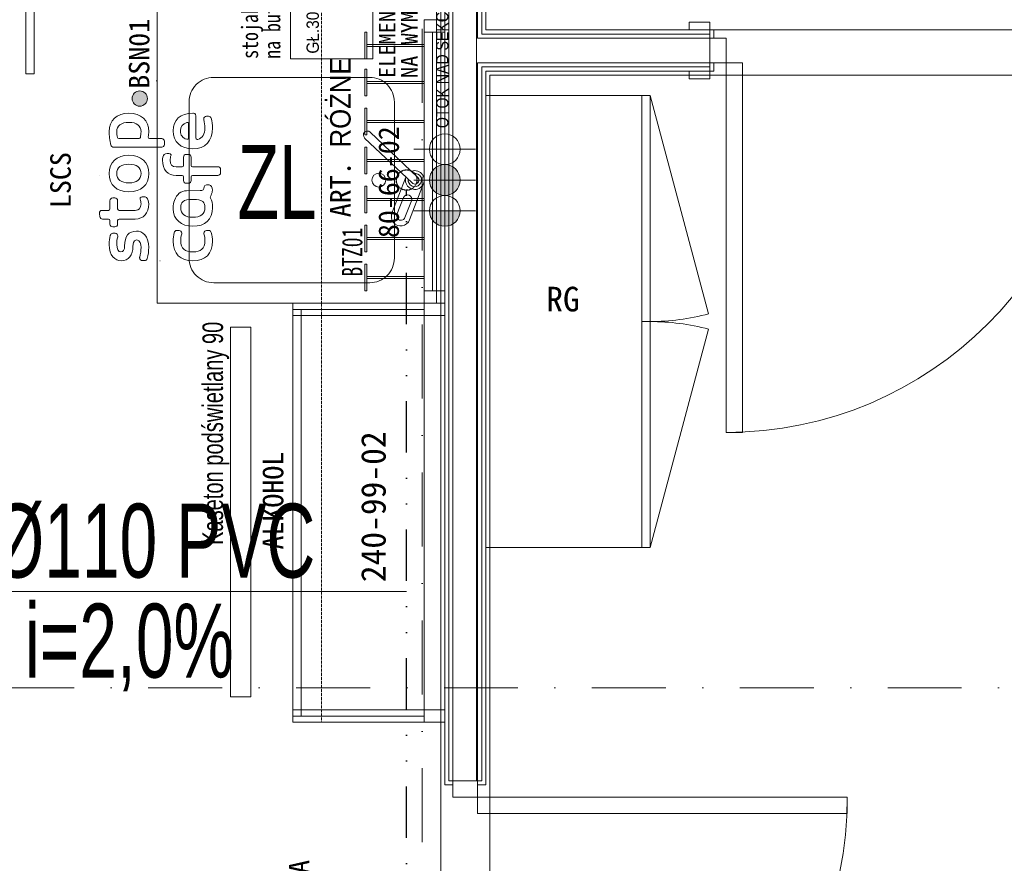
# Model space of a CAD drawing. Header units: centimetres. Extents: x -9388 to 91680, y -1419244 to 50347.
# Tile 24 of 183: x 10994 to 13391, y -706533 to -704479. Entities that reach past the tile are written whole.
import ezdxf
from ezdxf.enums import TextEntityAlignment as Align

# ---------------------------------------------------------------- set-up
doc = ezdxf.new("R2010")
doc.units = ezdxf.units.CM
for name, pattern in [('DASHED', [0.75, 0.5, -0.25]), ('DIVIDE2', [0.625, 0.25, -0.125, 0, -0.125, 0, -0.125]), ('Kropki i Kreski', [360, 180, -90, 0, -90])]:
    doc.linetypes.add(name, pattern=pattern)
for name, color, linetype in [('! Strefy Powierzchnie', 7, 'Continuous'), ('Drzwi ArchiCAD', 7, 'Continuous'), ('Osie', 7, 'Continuous'), ('Wnętrze - umeblowanie', 7, 'Continuous')]:
    doc.layers.add(name, color=color, linetype=linetype)
for name, color, linetype, lineweight in [('Drzwi ArchiCAD_Nr_pióra__1', 7, 'Continuous', 13), ('Drzwi ArchiCAD_Nr_pióra__23', 7, 'Continuous', 15), ('Drzwi ArchiCAD_Nr_pióra__3', 7, 'Continuous', 13), ('Drzwi ArchiCAD_Nr_pióra__41', 7, 'Continuous', 15), ('MEBLE PKN_Nr_pióra__101', 7, 'Continuous', 5), ('Osie_Nr_pióra__1', 7, 'Continuous', 13), ('Osie_Nr_pióra__4', 7, 'Continuous', 13), ('Q_ks_opis', 3, 'Continuous', 13), ('Q_podkład', 8, 'Continuous', 9), ('Q_w_opis_urządzenia', 83, 'Continuous', 13), ('Rynny_Nr_pióra__161', 7, 'Continuous', 5), ('Rzuty - ogródek_Nr_pióra__18', 9, 'Continuous', 13), ('Strefy_Nr_pióra__7', 7, 'Continuous', 13), ('Strefy_Nr_pióra__92', 7, 'Continuous', 13), ('Wnętrze - umeblowanie_Nr_pióra__1', 7, 'Continuous', 13), ('Wnętrze - umeblowanie_Nr_pióra__101', 7, 'Continuous', 5), ('Wnętrze - umeblowanie_Nr_pióra__150', 7, 'Continuous', 25), ('Wnętrze - umeblowanie_Nr_pióra__7', 7, 'Continuous', 13), ('Ściany wewnętrzne_Nr_pióra__1', 7, 'Continuous', 13), ('Ściany wewnętrzne_Nr_pióra__41', 7, 'Continuous', 15)]:
    doc.layers.add(name, color=color, linetype=linetype, lineweight=lineweight)
for name, color, linetype, lineweight, true_color in [('Q_ks', 7, 'DIVIDE2', 30, 0x997301), ('Strefy_Nr_pióra__201', 7, 'Continuous', 5, 0x595959), ('Wnętrze - umeblowanie_Nr_pióra__201', 7, 'Continuous', 5, 0x595959)]:
    doc.layers.add(name, color=color, linetype=linetype, lineweight=lineweight, true_color=true_color)
doc.styles.add('Arial Narrow_____', font='ARIALN.TTF', dxfattribs={"width": 0.8})
doc.styles.add('GENERATED_STYLE_2', font='arial.ttf')
doc.styles.add('GENERATED_STYLE_3', font='calibri.ttf')
doc.styles.add('GENERATED_STYLE_4', font='ARIALN.TTF')
doc.linetypes.add('Zygzak MAŁY', pattern='A,0,[1,PAB.01_RZUT PRZYZIEMIA1.Shx,S=0.873016,R=0,X=0,Y=-0.0275],-110,0', length=110)

# ---------------------------------------------------------------- blocks, each defined once
blk = doc.blocks.new('Standardowy znacznik siatki_3')
at = {"layer": 'Osie_Nr_pióra__4', "linetype": 'Kropki i Kreski'}
blk.add_line((1000, 0), (17990.8, 0), dxfattribs=at)
at = {"layer": 'Osie_Nr_pióra__1', "style": 'GENERATED_STYLE_3'}
for tag, p in [('AC_MarkerText_1_0', (-125, 5.7)), ('AC_MarkerText_1_1', (19115.8, 5.7))]:
    blk.add_attdef(tag, text='', height=100, rotation=360, dxfattribs=at).set_placement(p, align=Align.MIDDLE_CENTER)
blk = doc.blocks.new('Standardowy znacznik siatki_6')
at = {"layer": 'Osie_Nr_pióra__4', "linetype": 'Kropki i Kreski'}
blk.add_line((1000, 0), (12138.2, 0), dxfattribs=at)
at = {"layer": 'Osie_Nr_pióra__1', "style": 'GENERATED_STYLE_3'}
for tag, p in [('AC_MarkerText_1_0', (-125, 4.9)), ('AC_MarkerText_1_1', (13263.2, 4.9))]:
    blk.add_attdef(tag, text='', height=100, rotation=270, dxfattribs=at).set_placement(p, align=Align.MIDDLE_CENTER)
blk = doc.blocks.new('Garderoba 19_5')
at = {"layer": 'Wnętrze - umeblowanie_Nr_pióra__101', "color": 8, "linetype": 'Continuous'}
for p, q in [((1100, 400), (0, 400)), ((0, 400), (0, 0)), ((1100, 0), (1100, 400)), ((0, 20), (1100, 20)), ((0, 0), (0, 20)), ((0, 0), (1100, 0)), ((0, 0), (531.3, -142.4)), ((550, 0), (550, 20)), ((1100, 0), (568.7, -142.4))]:
    blk.add_line(p, q, dxfattribs=at)
for centre, start, end in [((0, 0), 345, 0), ((1100, 0), 180, 195)]:
    blk.add_arc(centre, 550, start, end, dxfattribs=at)
blk = doc.blocks.new('Drzwi 19_6')
at = {"layer": 'Drzwi ArchiCAD_Nr_pióra__23', "color": 8, "linetype": 'Continuous'}
for p, q in [((-450, 0), (-490, 0)), ((-490, 0), (-490, -60)), ((-450, -60), (-450, 0)), ((490, 0), (450, 0)), ((450, 0), (450, -60)), ((490, -60), (490, 0)), ((-490, -60), (-450, -60)), ((450, -60), (490, -60))]:
    blk.add_line(p, q, dxfattribs=at)
at = {"layer": 'Drzwi ArchiCAD_Nr_pióra__3', "color": 8, "linetype": 'Continuous'}
for p, q in [((410, 0), (410, 900)), ((410, 900), (450, 900)), ((450, 900), (450, 0)), ((450, 0), (410, 0))]:
    blk.add_line(p, q, dxfattribs=at)
blk.add_arc((450, 0), 900, 90, 180, dxfattribs=at)
at = {"layer": 'Drzwi ArchiCAD_Nr_pióra__41', "color": 8, "linetype": 'Continuous'}
for p, q in [((-490, -60), (-490, 0)), ((490, -60), (490, 0))]:
    blk.add_line(p, q, dxfattribs=at)
blk = doc.blocks.new('Drzwi 19_8')
at = {"layer": 'Drzwi ArchiCAD_Nr_pióra__1', "color": 8, "linetype": 'Continuous'}
for p, q in [((-490, 20), (-540, 20)), ((-490, 10), (-490, 20)), ((-490, 0), (-490, 10)), ((490, 10), (490, 20)), ((490, 20), (540, 20)), ((490, 0), (490, 10)), ((-490, -70), (-490, -60)), ((-490, -80), (-490, -70)), ((490, -70), (490, -60)), ((490, -80), (490, -70)), ((-490, -80), (-540, -80)), ((490, -80), (540, -80))]:
    blk.add_line(p, q, dxfattribs=at)
at = {"layer": 'Drzwi ArchiCAD_Nr_pióra__23', "color": 8, "linetype": 'Continuous'}
for p, q in [((-450, 0), (-490, 0)), ((-490, 0), (-490, -60)), ((-450, -60), (-450, 0)), ((490, 0), (450, 0)), ((450, 0), (450, -60)), ((490, -60), (490, 0)), ((-490, -60), (-450, -60)), ((450, -60), (490, -60))]:
    blk.add_line(p, q, dxfattribs=at)
at = {"layer": 'Drzwi ArchiCAD_Nr_pióra__3', "color": 8, "linetype": 'Continuous'}
for p, q in [((410, 0), (410, 900)), ((410, 900), (450, 900)), ((450, 900), (450, 0)), ((-490, 39), (-540, 39)), ((-540, 39), (-540, 20)), ((-490, 20), (-490, 39)), ((540, 39), (490, 39)), ((490, 39), (490, 20)), ((540, 20), (540, 39)), ((-540, 20), (-490, 20)), ((-480, 20), (-490, 20)), ((-490, 20), (-490, 0)), ((-490, 0), (-480, 0)), ((-480, 0), (-480, 20)), ((450, 0), (410, 0)), ((490, 20), (480, 20)), ((480, 20), (480, 0)), ((480, 0), (490, 0)), ((490, 0), (490, 20)), ((490, 20), (540, 20)), ((-480, -60), (-490, -60)), ((-490, -60), (-490, -80)), ((-480, -80), (-480, -60)), ((490, -60), (480, -60)), ((480, -60), (480, -80)), ((490, -80), (490, -60)), ((-490, -80), (-540, -80)), ((-540, -80), (-540, -99)), ((-490, -80), (-480, -80)), ((-490, -99), (-490, -80)), ((480, -80), (490, -80)), ((540, -80), (490, -80)), ((490, -80), (490, -99)), ((540, -99), (540, -80)), ((-540, -99), (-490, -99)), ((490, -99), (540, -99))]:
    blk.add_line(p, q, dxfattribs=at)
blk.add_arc((450, 0), 900, 90, 180, dxfattribs=at)
at = {"layer": 'Drzwi ArchiCAD_Nr_pióra__41', "color": 8, "linetype": 'Continuous'}
for p, q in [((-490, -60), (-490, 0)), ((490, -60), (490, 0))]:
    blk.add_line(p, q, dxfattribs=at)
blk = doc.blocks.new('PAB.01_RZUT PRZYZIEMIA')
at = {"layer": 'Rzuty - ogródek_Nr_pióra__18', "linetype": 'Continuous'}
blk.add_hatch(color=8, dxfattribs=at).paths.add_polyline_path([(41305, -704671.3), (41305, -704670.9), (41304.9, -704670.4), (41304.9, -704669.9), (41304.9, -704669.4), (41304.8, -704669), (41304.7, -704668.5), (41304.7, -704668), (41304.6, -704667.6), (41304.5, -704667.1), (41304.4, -704666.7), (41304.2, -704666.2), (41304.1, -704665.8), (41304, -704665.3), (41303.8, -704664.9), (41303.7, -704664.5), (41303.5, -704664), (41303.3, -704663.6), (41303.1, -704663.2), (41302.9, -704662.8), (41302.7, -704662.4), (41302.5, -704662), (41302.2, -704661.6), (41302, -704661.3), (41301.7, -704660.9), (41301.5, -704660.5), (41301.2, -704660.1), (41300.9, -704659.8), (41300.7, -704659.4), (41300.4, -704659.1), (41300.1, -704658.8), (41299.8, -704658.4), (41299.4, -704658.1), (41299.1, -704657.8), (41298.8, -704657.5), (41298.5, -704657.2), (41298.1, -704656.9), (41297.8, -704656.6), (41297.4, -704656.4), (41297, -704656.1), (41296.7, -704655.9), (41296.3, -704655.6), (41295.9, -704655.4), (41295.5, -704655.1), (41295.1, -704654.9), (41294.7, -704654.7), (41294.3, -704654.5), (41293.9, -704654.3), (41293.5, -704654.2), (41293.1, -704654), (41292.7, -704653.8), (41292.2, -704653.7), (41291.8, -704653.5), (41291.4, -704653.4), (41290.9, -704653.3), (41290.5, -704653.2), (41290, -704653.1), (41289.6, -704653), (41289.1, -704652.9), (41288.7, -704652.8), (41288.2, -704652.8), (41287.7, -704652.8), (41287.3, -704652.7), (41286.8, -704652.7), (41286.3, -704652.7), (41285.8, -704652.7), (41285.3, -704652.7), (41284.9, -704652.8), (41284.4, -704652.8), (41283.9, -704652.8), (41283.5, -704652.9), (41283, -704653), (41282.5, -704653.1), (41282.1, -704653.2), (41281.6, -704653.3), (41281.2, -704653.4), (41280.7, -704653.5), (41280.3, -704653.7), (41279.9, -704653.8), (41279.4, -704654), (41279, -704654.2), (41278.6, -704654.3), (41278.2, -704654.5), (41277.8, -704654.7), (41277.4, -704654.9), (41277, -704655.1), (41276.6, -704655.4), (41276.2, -704655.6), (41275.9, -704655.9), (41275.5, -704656.1), (41275.1, -704656.4), (41274.8, -704656.6), (41274.4, -704656.9), (41274.1, -704657.2), (41273.7, -704657.5), (41273.4, -704657.8), (41273.1, -704658.1), (41272.8, -704658.4), (41272.5, -704658.8), (41272.2, -704659.1), (41271.9, -704659.4), (41271.6, -704659.8), (41271.3, -704660.1), (41271.1, -704660.5), (41270.8, -704660.9), (41270.6, -704661.3), (41270.3, -704661.6), (41270.1, -704662), (41269.9, -704662.4), (41269.7, -704662.8), (41269.5, -704663.2), (41269.3, -704663.6), (41269.1, -704664), (41269, -704664.5), (41268.8, -704664.9), (41268.6, -704665.3), (41268.5, -704665.8), (41268.4, -704666.2), (41268.3, -704666.7), (41268.1, -704667.1), (41268, -704667.6), (41268, -704668), (41267.9, -704668.5), (41267.8, -704669), (41267.8, -704669.4), (41267.7, -704669.9), (41267.7, -704670.4), (41267.7, -704670.9), (41267.7, -704671.3), (41267.7, -704671.8), (41267.7, -704672.3), (41267.7, -704672.8), (41267.8, -704673.2), (41267.8, -704673.7), (41267.9, -704674.1), (41268, -704674.6), (41268, -704675.1), (41268.1, -704675.5), (41268.3, -704675.9), (41268.4, -704676.4), (41268.5, -704676.8), (41268.6, -704677.3), (41268.8, -704677.7), (41269, -704678.1), (41269.1, -704678.5), (41269.3, -704678.9), (41269.5, -704679.4), (41269.7, -704679.8), (41269.9, -704680.2), (41270.1, -704680.5), (41270.3, -704680.9), (41270.6, -704681.3), (41270.8, -704681.7), (41271.1, -704682.1), (41271.3, -704682.4), (41271.6, -704682.8), (41271.9, -704683.1), (41272.2, -704683.5), (41272.5, -704683.8), (41272.8, -704684.1), (41273.1, -704684.5), (41273.4, -704684.8), (41273.7, -704685.1), (41274.1, -704685.4), (41274.4, -704685.7), (41274.8, -704686), (41275.1, -704686.2), (41275.5, -704686.5), (41275.9, -704686.8), (41276.2, -704687), (41276.6, -704687.3), (41277, -704687.5), (41277.4, -704687.7), (41277.8, -704687.9), (41278.2, -704688.1), (41278.6, -704688.3), (41279, -704688.5), (41279.4, -704688.7), (41279.9, -704688.8), (41280.3, -704689), (41280.7, -704689.1), (41281.2, -704689.3), (41281.6, -704689.4), (41282.1, -704689.5), (41282.5, -704689.6), (41283, -704689.7), (41283.5, -704689.8), (41283.9, -704689.8), (41284.4, -704689.9), (41284.9, -704689.9), (41285.3, -704690), (41285.8, -704690), (41286.3, -704690), (41286.8, -704690), (41287.3, -704690), (41287.7, -704689.9), (41288.2, -704689.9), (41288.7, -704689.8), (41289.1, -704689.8), (41289.6, -704689.7), (41290, -704689.6), (41290.5, -704689.5), (41290.9, -704689.4), (41291.4, -704689.3), (41291.8, -704689.1), (41292.2, -704689), (41292.7, -704688.8), (41293.1, -704688.7), (41293.5, -704688.5), (41293.9, -704688.3), (41294.3, -704688.1), (41294.7, -704687.9), (41295.1, -704687.7), (41295.5, -704687.5), (41295.9, -704687.3), (41296.3, -704687), (41296.7, -704686.8), (41297, -704686.5), (41297.4, -704686.2), (41297.8, -704686), (41298.1, -704685.7), (41298.5, -704685.4), (41298.8, -704685.1), (41299.1, -704684.8), (41299.4, -704684.5), (41299.8, -704684.1), (41300.1, -704683.8), (41300.4, -704683.5), (41300.7, -704683.1), (41300.9, -704682.8), (41301.2, -704682.4), (41301.5, -704682.1), (41301.7, -704681.7), (41302, -704681.3), (41302.2, -704680.9), (41302.5, -704680.5), (41302.7, -704680.2), (41302.9, -704679.8), (41303.1, -704679.4), (41303.3, -704678.9), (41303.5, -704678.5), (41303.7, -704678.1), (41303.8, -704677.7), (41304, -704677.3), (41304.1, -704676.8), (41304.2, -704676.4), (41304.4, -704675.9), (41304.5, -704675.5), (41304.6, -704675.1), (41304.7, -704674.6), (41304.7, -704674.1), (41304.8, -704673.7), (41304.9, -704673.2), (41304.9, -704672.8), (41304.9, -704672.3), (41305, -704671.8)])
at = {"layer": 'Strefy_Nr_pióra__92', "linetype": 'Continuous'}
for points in [[(42029, -704907.2, 1), (42029, -704832.2, 1)], [(42029, -704982.2, 0.414214), (42066.5, -704944.7), (41991.5, -704944.7, 0.414214)]]:
    blk.add_hatch(color=8, dxfattribs=at).paths.add_polyline_path(points)
at = {"layer": '! Strefy Powierzchnie', "color": 8, "linetype": 'Continuous', "lineweight": 0, "flags": 128}
for points in [[(35639, -701738.6), (35639, -707859.3), (41389, -707859.3), (41389, -708139.3), (42019, -708139.3), (42019, -701822.8), (41149, -701822.8), (41149, -701738.6)], [(42129, -701812.8), (42129, -704504.2), (45584, -704504.2), (45584, -701812.8)], [(42139, -704614.2), (42139, -710390.3), (43599, -710390.3), (43599, -708777.6), (43504, -708777.6), (43504, -708187.3), (43504, -706869.3), (43504, -706759.3), (45374, -706759.3), (45374, -704614.2)]]:
    blk.add_lwpolyline(points, close=True, dxfattribs=at)
at = {"layer": 'MEBLE PKN_Nr_pióra__101', "color": 8, "linetype": 'Continuous'}
for p, q in [((41979, -705154.7), (41979, -704494.7)), ((41979, -705154.7), (41979, -704494.7)), ((41999, -705139.7), (41999, -704509.7)), ((41999, -705139.7), (41999, -704509.7)), ((41326.7, -704627.7), (41326.2, -704627.7)), ((41326.7, -704627.7), (41326.2, -704627.7)), ((41329, -704674.9), (41328.5, -704674.9)), ((41329, -704674.9), (41328.5, -704674.9)), ((41329, -704835.2), (41329, -704699.2)), ((41329, -704835.2), (41329, -704699.2)), ((42029, -704719.7), (42029, -704869.7)), ((42029, -704719.7), (42029, -704869.7)), ((41329, -704767.2), (41328.5, -704767.2)), ((41329, -704767.2), (41328.5, -704767.2)), ((41949.3, -704876.8), (41833.9, -704767.3)), ((41949.3, -704876.8), (41833.9, -704767.3)), ((41962.9, -704862.6), (41847.5, -704753)), ((41962.9, -704862.6), (41847.5, -704753)), ((41954, -704794.7), (42104, -704794.7)), ((42029, -704794.7), (42029, -704869.7)), ((42029, -704794.7), (42029, -704944.7)), ((42029, -704794.7), (42029, -704869.7)), ((42029, -704794.7), (42029, -704944.7)), ((41900.4, -704950.3), (41934.3, -704862.6)), ((41900.4, -704950.3), (41934.3, -704862.6)), ((41943.1, -704966.8), (41977.5, -704878)), ((41943.1, -704966.8), (41977.5, -704878)), ((41954, -704869.7), (42104, -704869.7)), ((42029, -704869.7), (42029, -705019.7)), ((42029, -704869.7), (42029, -705019.7)), ((41912.5, -704953.4), (41928.3, -704912.5)), ((41912.5, -704953.4), (41928.3, -704912.5)), ((41932.1, -704961), (41947.9, -704920.1)), ((41932.1, -704961), (41947.9, -704920.1)), ((41954, -704944.7), (42104, -704944.7)), ((41329, -705169.7), (41328.5, -705169.7)), ((41329, -705169.7), (41328.5, -705169.7)), ((41379, -705169.7), (41530.6, -705169.7)), ((41379, -705169.7), (41530.6, -705169.7)), ((41510.6, -705169.7), (41510.1, -705169.7)), ((41510.6, -705169.7), (41510.1, -705169.7)), ((42009, -705169.7), (42008.5, -705169.7)), ((42009, -705169.7), (42008.5, -705169.7)), ((41659, -705537.2), (41658.5, -705537.2)), ((41659, -706043.5), (41659, -705907.5)), ((41659, -706043.5), (41659, -705907.5))]:
    blk.add_line(p, q, dxfattribs=at)
at = {"layer": 'MEBLE PKN_Nr_pióra__101', "color": 8, "linetype": 'DASHED', "flags": 128}
for points in [[(42029, -701829.7), (42029, -705169.7), (41729, -705169.7), (41729, -701829.7)], [(42029, -701829.7), (42029, -705169.7), (41729, -705169.7), (41729, -701829.7)], [(42029, -705169.7), (42029, -706189.7), (41729, -706189.7), (41729, -705169.7)]]:
    blk.add_lwpolyline(points, close=True, dxfattribs=at)
at = {"layer": 'MEBLE PKN_Nr_pióra__101', "color": 8, "linetype": 'Continuous', "flags": 128}
for points in [[(42029, -705169.7), (42029, -701829.7), (42009, -701829.7), (42009, -705169.7)], [(42029, -705169.7), (42029, -701829.7), (42009, -701829.7), (42009, -705169.7)], [(41029, -704610.8), (41029, -701849.2), (41009, -701849.2), (41009, -704610.8)], [(41029, -704610.8), (41029, -701849.2), (41009, -701849.2), (41009, -704610.8)], [(41653.6, -704384.6), (41653.6, -704574.6), (41853.6, -704574.6), (41853.6, -704384.6)], [(41653.6, -704384.6), (41653.6, -704574.6), (41853.6, -704574.6), (41853.6, -704384.6)], [(42029, -704399.7), (42029, -705169.7), (41329, -705169.7), (41329, -704399.7)], [(42029, -704399.7), (42029, -705169.7), (41329, -705169.7), (41329, -704399.7)], [(42029, -704509.7), (41979, -704509.7), (41979, -704479.7), (42029, -704479.7)], [(42029, -704479.7), (42029, -704509.7), (41979, -704509.7), (41979, -704479.7)], [(42029, -704509.7), (41979, -704509.7), (41979, -704479.7), (42029, -704479.7)], [(42029, -704479.7), (42029, -704509.7), (41979, -704509.7), (41979, -704479.7)], [(41834, -704574.7), (41834, -704509.7), (41839, -704509.7), (41839, -704574.7)], [(41834, -704574.7), (41834, -704509.7), (41839, -704509.7), (41839, -704574.7)], [(41834, -704664.7), (41834, -704599.7), (41839, -704599.7), (41839, -704664.7)], [(41834, -704664.7), (41834, -704599.7), (41839, -704599.7), (41839, -704664.7)], [(41834, -704759.7), (41834, -704694.7), (41839, -704694.7), (41839, -704759.7)], [(41834, -704759.7), (41834, -704694.7), (41839, -704694.7), (41839, -704759.7)], [(41834, -704854.7), (41834, -704789.7), (41839, -704789.7), (41839, -704854.7)], [(41834, -704854.7), (41834, -704789.7), (41839, -704789.7), (41839, -704854.7)], [(41834, -704949.7), (41834, -704884.7), (41839, -704884.7), (41839, -704949.7)], [(41834, -704949.7), (41834, -704884.7), (41839, -704884.7), (41839, -704949.7)], [(41834, -705044.7), (41834, -704979.7), (41839, -704979.7), (41839, -705044.7)], [(41834, -705044.7), (41834, -704979.7), (41839, -704979.7), (41839, -705044.7)], [(41834, -705139.7), (41834, -705074.7), (41839, -705074.7), (41839, -705139.7)], [(41834, -705139.7), (41834, -705074.7), (41839, -705074.7), (41839, -705139.7)], [(41979, -705184.7), (41979, -706174.7), (41659, -706174.7), (41659, -705184.7)], [(41979, -705184.7), (41979, -706174.7), (41679, -706174.7), (41679, -705184.7)], [(41506.9, -705227.7), (41506.9, -706127.7), (41556.9, -706127.7), (41556.9, -705227.7)], [(42029, -706159.7), (41659, -706159.7), (41659, -706189.7), (42029, -706189.7)], [(42029, -706189.7), (42029, -706159.7), (41979, -706159.7), (41979, -706189.7)], [(42029, -706189.7), (42029, -706159.7), (41979, -706159.7), (41979, -706189.7)]]:
    blk.add_lwpolyline(points, close=True, dxfattribs=at)
at = {"layer": 'MEBLE PKN_Nr_pióra__101', "color": 8, "linetype": 'DASHED', "flags": 128}
blk.add_lwpolyline([(42019, -705169.7), (42019, -701829.7)], dxfattribs=at)
blk.add_lwpolyline([(42019, -705169.7), (42019, -701829.7)], dxfattribs=at)
at = {"layer": 'MEBLE PKN_Nr_pióra__101', "color": 8, "linetype": 'Continuous', "flags": 128}
for points in [[(41979, -704544.7), (41839, -704544.7), (41839, -704539.7), (41979, -704539.7)], [(41979, -704544.7), (41839, -704544.7), (41839, -704539.7), (41979, -704539.7)], [(41979, -704634.7), (41839, -704634.7), (41839, -704629.7), (41979, -704629.7)], [(41979, -704634.7), (41839, -704634.7), (41839, -704629.7), (41979, -704629.7)], [(41979, -704729.7), (41839, -704729.7), (41839, -704724.7), (41979, -704724.7)], [(41979, -704729.7), (41839, -704729.7), (41839, -704724.7), (41979, -704724.7)], [(41979, -704824.7), (41839, -704824.7), (41839, -704819.7), (41979, -704819.7)], [(41979, -704824.7), (41839, -704824.7), (41839, -704819.7), (41979, -704819.7)], [(41979, -704919.7), (41839, -704919.7), (41839, -704914.7), (41979, -704914.7)], [(41979, -704919.7), (41839, -704919.7), (41839, -704914.7), (41979, -704914.7)], [(41979, -705014.7), (41839, -705014.7), (41839, -705009.7), (41979, -705009.7)], [(41979, -705014.7), (41839, -705014.7), (41839, -705009.7), (41979, -705009.7)], [(41979, -705109.7), (41839, -705109.7), (41839, -705104.7), (41979, -705104.7)], [(41979, -705109.7), (41839, -705109.7), (41839, -705104.7), (41979, -705104.7)], [(42029, -705169.7), (41979, -705169.7), (41979, -705139.7), (42029, -705139.7), (42029, -705169.7), (41979, -705169.7), (41979, -705139.7)], [(42029, -705169.7), (41979, -705169.7), (41979, -705139.7), (42029, -705139.7), (42029, -705169.7), (41979, -705169.7), (41979, -705139.7)], [(42029, -705169.7), (41659, -705169.7), (41659, -705199.7), (42029, -705199.7), (42029, -705169.7), (41979, -705169.7), (41979, -705199.7)]]:
    blk.add_lwpolyline(points, dxfattribs=at)
blk.add_lwpolyline([(41906.3, -704679.7), (41906.3, -705059.7, -0.414214), (41846.3, -705119.7), (41466.3, -705119.7, -0.414214), (41406.3, -705059.7), (41406.3, -704679.7, -0.414214), (41466.3, -704619.7), (41846.3, -704619.7, -0.414214)], format="xyb", close=True, dxfattribs=at)
blk.add_lwpolyline([(41906.3, -704679.7), (41906.3, -705059.7, -0.414214), (41846.3, -705119.7), (41466.3, -705119.7, -0.414214), (41406.3, -705059.7), (41406.3, -704679.7, -0.414214), (41466.3, -704619.7), (41846.3, -704619.7, -0.414214)], format="xyb", close=True, dxfattribs=at)
at = {"layer": 'MEBLE PKN_Nr_pióra__101', "color": 8, "linetype": 'Continuous'}
for centre, radius in [((42029, -704794.7), 37.5), ((42029, -704869.7), 37.5), ((41868.6, -704869.7), 16.9), ((41868.6, -704869.7), 16.9), ((42029, -704944.7), 37.5)]:
    blk.add_circle(centre, radius, dxfattribs=at)
for centre, radius, start, end in [((41840.7, -704760.1), 9.83, 46.4836, 226.4836), ((41840.7, -704760.1), 9.83, 46.4836, 226.4836), ((41956.1, -704869.7), 22.9, 161.9178, 111.0494), ((41956.1, -704869.7), 22.9, 161.9178, 111.0494), ((41956.1, -704869.7), 16.2, 173.7549, 99.2123), ((41956.1, -704869.7), 16.2, 173.7549, 99.2123), ((41956.1, -704869.7), 9.83, 226.4836, 46.4836), ((41956.1, -704869.7), 9.83, 226.4836, 46.4836), ((41938.1, -704916.3), 10.5, 338.8835, 158.8835), ((41938.1, -704916.3), 10.5, 338.8835, 158.8835), ((41921.8, -704958.6), 22.9, 158.8831, 338.8835), ((41921.8, -704958.6), 22.9, 158.8831, 338.8835), ((41922.3, -704957.2), 10.5, 158.8831, 338.8835), ((41922.3, -704957.2), 10.5, 158.8831, 338.8835)]:
    blk.add_arc(centre, radius, start, end, dxfattribs=at)
at = {"layer": 'Rynny_Nr_pióra__161', "color": 8, "linetype": 'Continuous'}
for p, q in [((41188, -704859.7), (41188.5, -704859.7)), ((41335.6, -705066.7), (41336.1, -705066.7))]:
    blk.add_line(p, q, dxfattribs=at)
for points, knots in [([(41286.3, -704652.7), (41296.4, -704652.7), (41305, -704661), (41305, -704671.3), (41305, -704681.5), (41296.4, -704690), (41286.3, -704690), (41275.9, -704690), (41267.7, -704681.5), (41267.7, -704671.3), (41267.7, -704661), (41275.9, -704652.7), (41286.3, -704652.7)], [0, 0, 0, 0, 1, 1, 1, 2, 2, 2, 3, 3, 3, 4, 4, 4, 4]), ([(41306.9, -704764.5), (41307.7, -704760.2), (41308.2, -704755.7), (41308.2, -704752), (41308.2, -704724.3), (41289.7, -704707.1), (41260, -704707.1), (41230.2, -704707.1), (41211.7, -704724.3), (41211.7, -704752), (41211.7, -704760.8), (41213.4, -704773), (41216.2, -704784.7), (41216.9, -704787.7), (41219.5, -704789.7), (41222.6, -704789.7), (41222.6, -704789.7), (41339.8, -704789.7), (41339.8, -704789.7), (41343.4, -704789.7), (41346.4, -704786.8), (41346.4, -704783.1)], [0, 0, 0, 0, 1, 1, 1, 2, 2, 2, 3, 3, 3, 4, 4, 4, 5, 5, 5, 6, 6, 6, 7, 7, 7, 7]), ([(41424.5, -704770.2), (41423.6, -704769.5), (41423.1, -704768.5), (41423.1, -704767.4), (41423.1, -704767.4), (41423.1, -704713.5), (41423.1, -704713.5), (41423.1, -704707.1), (41417.4, -704707.1), (41415.6, -704707.1), (41385.3, -704707.1), (41367.3, -704723.1), (41367.3, -704749.9)], [0, 0, 0, 0, 1, 1, 1, 2, 2, 2, 3, 3, 3, 4, 4, 4, 4]), ([(41367.3, -704749.9), (41367.3, -704776.5), (41386.3, -704793.7), (41415.6, -704793.7), (41445.8, -704793.7), (41463.8, -704774.6), (41463.8, -704742.6), (41463.8, -704735.4), (41462.4, -704726.3), (41460.1, -704718.9), (41459.3, -704716.2), (41456.7, -704714.4), (41453.8, -704714.4), (41453.8, -704714.4), (41448.7, -704714.4), (41448.7, -704714.4), (41445, -704714.4), (41442.1, -704717.3), (41442.1, -704721), (41442.1, -704721.5), (41442.1, -704722), (41442.3, -704722.6)], [0, 0, 0, 0, 1, 1, 1, 2, 2, 2, 3, 3, 3, 4, 4, 4, 5, 5, 5, 6, 6, 6, 7, 7, 7, 7]), ([(41287.8, -704766), (41287.5, -704767.5), (41286.1, -704768.6), (41284.5, -704768.6), (41284.5, -704768.6), (41235.2, -704768.6), (41235.2, -704768.6), (41233.6, -704768.6), (41232.2, -704767.5), (41231.9, -704766), (41230.9, -704761.2), (41230.4, -704756.5), (41230.4, -704752), (41230.4, -704737.5), (41241.2, -704729.2), (41260, -704729.2), (41278.9, -704729.2), (41289.4, -704737.3), (41289.4, -704752)], [0, 0, 0, 0, 1, 1, 1, 2, 2, 2, 3, 3, 3, 4, 4, 4, 5, 5, 5, 6, 6, 6, 6]), ([(41400.8, -704770.4), (41390.7, -704767.4), (41385.2, -704760.1), (41385.2, -704749.9), (41385.2, -704739.8), (41390.7, -704732.5), (41400.7, -704729.4)], [0, 0, 0, 0, 1, 1, 1, 2, 2, 2, 2]), ([(41403.8, -704729.9), (41404.7, -704730.6), (41405.2, -704731.6), (41405.2, -704732.7), (41405.2, -704732.7), (41405.2, -704767.1), (41405.2, -704767.1), (41405.2, -704768.2), (41404.7, -704769.2), (41403.8, -704769.9)], [0, 0, 0, 0, 1, 1, 1, 2, 2, 2, 3, 3, 3, 3]), ([(41442.3, -704722.6), (41444, -704729.4), (41445, -704736.5), (41445, -704742.6), (41445, -704758.1), (41439, -704767.6), (41427.4, -704770.8)], [0, 0, 0, 0, 1, 1, 1, 2, 2, 2, 2]), ([(41346.4, -704783.1), (41346.4, -704783.1), (41346.4, -704775.3), (41346.4, -704775.3), (41346.4, -704771.6), (41343.4, -704768.6), (41339.8, -704768.6), (41339.8, -704768.6), (41310.2, -704768.6), (41310.2, -704768.6), (41308.1, -704768.6), (41306.4, -704766.7), (41306.9, -704764.5)], [0, 0, 0, 0, 1, 1, 1, 2, 2, 2, 3, 3, 3, 4, 4, 4, 4]), ([(41308.2, -704853.8), (41308.2, -704826.3), (41289.7, -704809.2), (41260, -704809.2), (41230.2, -704809.2), (41211.7, -704826.3), (41211.7, -704853.8), (41211.7, -704881.5), (41230.2, -704898.6), (41260, -704898.6), (41289.7, -704898.6), (41308.2, -704881.5), (41308.2, -704853.8)], [0, 0, 0, 0, 1, 1, 1, 2, 2, 2, 3, 3, 3, 4, 4, 4, 4]), ([(41341.7, -704821.1), (41341.7, -704844.5), (41354.1, -704858.5), (41375.1, -704858.5), (41375.1, -704858.5), (41389.4, -704858.5), (41389.4, -704858.5), (41391.3, -704858.5), (41392.8, -704860), (41392.8, -704861.9), (41392.8, -704861.9), (41392.8, -704870.8), (41392.8, -704870.8), (41392.8, -704874.5), (41395.8, -704877.5), (41399.5, -704877.5), (41399.5, -704877.5), (41404.8, -704877.5), (41404.8, -704877.5), (41408.5, -704877.5), (41411.5, -704874.5), (41411.5, -704870.8), (41411.5, -704870.8), (41411.5, -704861.9), (41411.5, -704861.9), (41411.5, -704860), (41413, -704858.5), (41414.9, -704858.5), (41414.9, -704858.5), (41476.6, -704858.5), (41476.6, -704858.5), (41480.3, -704858.5), (41483.2, -704855.5), (41483.2, -704851.8), (41483.2, -704851.8), (41483.2, -704844), (41483.2, -704844), (41483.2, -704840.3), (41480.3, -704837.3), (41476.6, -704837.3), (41476.6, -704837.3), (41414.9, -704837.3), (41414.9, -704837.3), (41413, -704837.3), (41411.5, -704835.8), (41411.5, -704833.9), (41411.5, -704833.9), (41411.5, -704813.7), (41411.5, -704813.7), (41411.5, -704810.1), (41408.5, -704807.1), (41404.8, -704807.1), (41404.8, -704807.1), (41399.5, -704807.1), (41399.5, -704807.1), (41395.8, -704807.1), (41392.8, -704810.1), (41392.8, -704813.7), (41392.8, -704813.7), (41392.8, -704833.9), (41392.8, -704833.9), (41392.8, -704835.8), (41391.3, -704837.3), (41389.4, -704837.3), (41389.4, -704837.3), (41375.1, -704837.3), (41375.1, -704837.3), (41365, -704837.3), (41360.5, -704832.3), (41360.5, -704821.1), (41360.5, -704817.7), (41361.1, -704813.7), (41362.4, -704809.1), (41362.4, -704809.1), (41362.4, -704808.5), (41362.4, -704808.5), (41362.4, -704807.9), (41362.2, -704806.9), (41360.6, -704806.1)], [0, 0, 0, 0, 1, 1, 1, 2, 2, 2, 3, 3, 3, 4, 4, 4, 5, 5, 5, 6, 6, 6, 7, 7, 7, 8, 8, 8, 9, 9, 9, 10, 10, 10, 11, 11, 11, 12, 12, 12, 13, 13, 13, 14, 14, 14, 15, 15, 15, 16, 16, 16, 17, 17, 17, 18, 18, 18, 19, 19, 19, 20, 20, 20, 21, 21, 21, 22, 22, 22, 23, 23, 23, 24, 24, 24, 25, 25, 25, 26, 26, 26, 26]), ([(41260, -704876.7), (41241.2, -704876.7), (41230.4, -704868.4), (41230.4, -704853.8), (41230.4, -704839.4), (41241.2, -704831.1), (41260, -704831.1), (41278.7, -704831.1), (41289.4, -704839.4), (41289.4, -704853.8), (41289.4, -704868.4), (41278.7, -704876.7), (41260, -704876.7)], [0, 0, 0, 0, 1, 1, 1, 2, 2, 2, 3, 3, 3, 4, 4, 4, 4]), ([(41443.1, -704886.2), (41441.6, -704893.3), (41440.8, -704895.5), (41433.1, -704895.5), (41433.1, -704895.5), (41400.4, -704895.7), (41400.4, -704895.7), (41387.1, -704895.7), (41376, -704904.5), (41370.7, -704919.1)], [0, 0, 0, 0, 1, 1, 1, 2, 2, 2, 3, 3, 3, 3]), ([(41458.2, -704912.7), (41457.7, -704911.6), (41457.8, -704910.4), (41458.5, -704909.4), (41460.5, -704906.7), (41462.6, -704900.7), (41463, -704896.9), (41463.1, -704895.9), (41463.2, -704894.9), (41463.2, -704893.9), (41463.2, -704893.9), (41463.2, -704893.9), (41463.2, -704893.9), (41463.2, -704886.9), (41460.5, -704882.6), (41455.6, -704881.7)], [0, 0, 0, 0, 1, 1, 1, 2, 2, 2, 3, 3, 3, 4, 4, 4, 5, 5, 5, 5]), ([(41302.7, -704912.2), (41299.8, -704910), (41292.8, -704909.6), (41289.4, -704911.2), (41287.5, -704912.2), (41287.2, -704913.7), (41287.2, -704914.4), (41287.2, -704914.7), (41287.2, -704915), (41287.3, -704915.3), (41287.3, -704915.3), (41287.6, -704916.4), (41287.6, -704916.4), (41288.5, -704920), (41289.4, -704923.6), (41289.4, -704927.3), (41289.4, -704938.3), (41284.7, -704943.5), (41274.8, -704943.5), (41274.8, -704943.5), (41235.9, -704943.5), (41235.9, -704943.5), (41234, -704943.5), (41232.5, -704942), (41232.5, -704940.1), (41232.5, -704940.1), (41232.5, -704919.9), (41232.5, -704919.9), (41232.5, -704916.2), (41229.5, -704913.3), (41225.8, -704913.3), (41225.8, -704913.3), (41220.5, -704913.3), (41220.5, -704913.3), (41216.8, -704913.3), (41213.8, -704916.2), (41213.8, -704919.9), (41213.8, -704919.9), (41213.8, -704940.1), (41213.8, -704940.1), (41213.8, -704942), (41212.3, -704943.5), (41210.4, -704943.5), (41210.4, -704943.5), (41194.7, -704943.5), (41194.7, -704943.5), (41190.6, -704943.5), (41187.5, -704947.1), (41188.1, -704951.1), (41188.1, -704951.1), (41189.2, -704959), (41189.2, -704959), (41189.7, -704962.2), (41192.5, -704964.6), (41195.8, -704964.6), (41195.8, -704964.6), (41210.4, -704964.6), (41210.4, -704964.6), (41212.3, -704964.6), (41213.8, -704966.2), (41213.8, -704968.1), (41213.8, -704968.1), (41213.8, -704977), (41213.8, -704977), (41213.8, -704980.7), (41216.8, -704983.7), (41220.5, -704983.7), (41220.5, -704983.7), (41225.8, -704983.7), (41225.8, -704983.7), (41229.5, -704983.7), (41232.5, -704980.7), (41232.5, -704977)], [0, 0, 0, 0, 1, 1, 1, 2, 2, 2, 3, 3, 3, 4, 4, 4, 5, 5, 5, 6, 6, 6, 7, 7, 7, 8, 8, 8, 9, 9, 9, 10, 10, 10, 11, 11, 11, 12, 12, 12, 13, 13, 13, 14, 14, 14, 15, 15, 15, 16, 16, 16, 17, 17, 17, 18, 18, 18, 19, 19, 19, 20, 20, 20, 21, 21, 21, 22, 22, 22, 23, 23, 23, 24, 24, 24, 24]), ([(41232.5, -704977), (41232.5, -704977), (41232.5, -704968.1), (41232.5, -704968.1), (41232.5, -704966.2), (41234, -704964.6), (41235.9, -704964.6), (41235.9, -704964.6), (41274.8, -704964.6), (41274.8, -704964.6), (41295.7, -704964.6), (41308.2, -704950.7), (41308.2, -704927.3), (41308.2, -704923.5), (41306.6, -704915), (41302.7, -704912.2)], [0, 0, 0, 0, 1, 1, 1, 2, 2, 2, 3, 3, 3, 4, 4, 4, 5, 5, 5, 5]), ([(41370.7, -704919.1), (41368.4, -704924.5), (41367.3, -704930.6), (41367.3, -704937.4), (41367.3, -704937.7), (41367.3, -704937.9), (41367.3, -704938.1), (41367.3, -704938.1), (41367.4, -704938.4), (41367.4, -704938.4), (41367.4, -704938.4), (41367.3, -704939), (41367.3, -704939), (41367.3, -704939.2), (41367.4, -704939.4), (41367.4, -704939.6)], [0, 0, 0, 0, 1, 1, 1, 2, 2, 2, 3, 3, 3, 4, 4, 4, 5, 5, 5, 5]), ([(41367.4, -704939.6), (41368.4, -704965.9), (41386.8, -704982.3), (41415.6, -704982.3), (41445.3, -704982.3), (41463.8, -704965.1), (41463.8, -704937.4), (41463.8, -704926.8), (41462.2, -704919.6), (41458.7, -704914)], [0, 0, 0, 0, 1, 1, 1, 2, 2, 2, 3, 3, 3, 3]), ([(41440, -704922.2), (41443.3, -704925.5), (41445, -704930.5), (41445, -704937.4), (41445, -704952), (41434.2, -704960.4), (41415.6, -704960.4), (41396.8, -704960.4), (41386, -704952), (41386, -704937.4), (41386, -704930.7), (41387.6, -704925.9), (41390.9, -704922.6)], [0, 0, 0, 0, 1, 1, 1, 2, 2, 2, 3, 3, 3, 4, 4, 4, 4]), ([(41413.2, -704917.3), (41414, -704917.3), (41414.8, -704917.3), (41415.6, -704917.3), (41416.5, -704917.3), (41417.6, -704917.3), (41418.7, -704917.3)], [0, 0, 0, 0, 1, 1, 1, 2, 2, 2, 2]), ([(41214.6, -705004.3), (41212.4, -705012.5), (41211.7, -705017.3), (41211.7, -705026.7), (41211.7, -705054), (41226.4, -705066.2), (41240.9, -705066.2), (41259.3, -705066.2), (41269.8, -705053.1), (41269.8, -705030.3)], [0, 0, 0, 0, 1, 1, 1, 2, 2, 2, 3, 3, 3, 3]), ([(41232.7, -705007.6), (41232.8, -705007.1), (41232.9, -705006.6), (41232.9, -705006), (41232.9, -705002.4), (41229.9, -704999.4), (41226.2, -704999.4), (41226.2, -704999.4), (41221.1, -704999.4), (41221.1, -704999.4), (41218, -704999.4), (41215.4, -705001.4), (41214.6, -705004.3)], [0, 0, 0, 0, 1, 1, 1, 2, 2, 2, 3, 3, 3, 4, 4, 4, 4]), ([(41269.8, -705030.3), (41269.8, -705015.6), (41277, -705015.6), (41279.4, -705015.6), (41287.6, -705015.6), (41289.4, -705025.6), (41289.4, -705034.1), (41289.4, -705041.4), (41288.3, -705049.3), (41286.2, -705057.5), (41286.1, -705058), (41286, -705058.6), (41286, -705059.1), (41286, -705062.8), (41289.1, -705065.8), (41292.8, -705065.8), (41292.8, -705065.8), (41297.8, -705065.8), (41297.8, -705065.8), (41300.8, -705065.8), (41303.5, -705063.8), (41304.3, -705060.9), (41307, -705051.2), (41308.2, -705042.6), (41308.2, -705034.1), (41308.2, -705004.5), (41292.1, -704994), (41278.2, -704994), (41259.6, -704994), (41249.4, -705006.9), (41249.4, -705030.3), (41249.4, -705039.8), (41246.2, -705044.6), (41239.8, -705044.6), (41233.8, -705044.6), (41230.4, -705038.1), (41230.4, -705026.7), (41230.4, -705019.2), (41230.7, -705015.2), (41232.7, -705007.6)], [0, 0, 0, 0, 1, 1, 1, 2, 2, 2, 3, 3, 3, 4, 4, 4, 5, 5, 5, 6, 6, 6, 7, 7, 7, 8, 8, 8, 9, 9, 9, 10, 10, 10, 11, 11, 11, 12, 12, 12, 13, 13, 13, 13]), ([(41370.3, -704997.3), (41368.5, -705004.3), (41367.3, -705012.2), (41367.3, -705018.1), (41367.3, -705048.6), (41385.3, -705066.7), (41415.6, -705066.7), (41445.8, -705066.7), (41463.8, -705048.6), (41463.8, -705018.1), (41463.8, -705012.4), (41462.6, -705004.6), (41460.6, -704997.3), (41459.9, -704994.5), (41457.2, -704992.5), (41454.2, -704992.5), (41454.2, -704992.5), (41449.2, -704992.5), (41449.2, -704992.5), (41445.5, -704992.5), (41442.5, -704995.5), (41442.5, -704999.1), (41442.5, -704999.6), (41442.6, -705000.1), (41442.7, -705000.6), (41444.2, -705006.7), (41445, -705012.8), (41445, -705018.1), (41445, -705035.8), (41435.1, -705044.8), (41415.6, -705044.8), (41395.9, -705044.8), (41386, -705035.8), (41386, -705018.1), (41386, -705013), (41386.8, -705007), (41388.4, -705000.7)], [0, 0, 0, 0, 1, 1, 1, 2, 2, 2, 3, 3, 3, 4, 4, 4, 5, 5, 5, 6, 6, 6, 7, 7, 7, 8, 8, 8, 9, 9, 9, 10, 10, 10, 11, 11, 11, 12, 12, 12, 12]), ([(41388.4, -705000.7), (41388.5, -705000.2), (41388.6, -704999.7), (41388.6, -704999.1), (41388.6, -704995.5), (41385.6, -704992.5), (41381.9, -704992.5), (41381.9, -704992.5), (41376.7, -704992.5), (41376.7, -704992.5), (41373.7, -704992.5), (41371.1, -704994.5), (41370.3, -704997.3)], [0, 0, 0, 0, 1, 1, 1, 2, 2, 2, 3, 3, 3, 4, 4, 4, 4])]:
    blk.add_open_spline(points, degree=3, knots=knots, dxfattribs=at)
for points in [[(41400.7, -704729.4), (41401.8, -704729.1), (41402.9, -704729.3), (41403.8, -704729.9)], [(41289.4, -704752), (41289.4, -704756.5), (41288.9, -704761.2), (41287.8, -704766)], [(41403.8, -704769.9), (41402.9, -704770.5), (41401.8, -704770.7), (41400.8, -704770.4)], [(41427.4, -704770.8), (41426.4, -704771.1), (41425.3, -704770.9), (41424.5, -704770.2)], [(41346, -704807.5), (41343.2, -704810), (41341.7, -704817.1), (41341.7, -704821.1)], [(41360.6, -704806.1), (41357.5, -704804.7), (41348.9, -704804.9), (41346, -704807.5)], [(41455.6, -704881.7), (41452, -704881), (41444.5, -704879.5), (41443.1, -704886.2)], [(41390.9, -704922.6), (41396.4, -704917.2), (41405.7, -704917.3), (41413.2, -704917.3)], [(41418.7, -704917.3), (41425.8, -704917.2), (41434.7, -704917), (41440, -704922.2)], [(41458.5, -704913.6), (41458.4, -704913.3), (41458.3, -704913), (41458.2, -704912.7)], [(41458.7, -704914), (41458.6, -704913.9), (41458.6, -704913.7), (41458.5, -704913.6)]]:
    blk.add_open_spline(points, degree=3, dxfattribs=at)
at = {"layer": 'Wnętrze - umeblowanie_Nr_pióra__1', "color": 8, "linetype": 'Zygzak MAŁY'}
blk.add_line((42106.5, -701734), (42106.5, -706332.3), dxfattribs=at)
at = {"layer": 'Ściany wewnętrzne_Nr_pióra__1', "color": 8, "linetype": 'Continuous'}
for p, q in [((42039, -701812.8), (42039, -706332.3)), ((42119, -704514.2), (42119, -701812.8)), ((42674, -704504.2), (42624, -704504.2)), ((42674, -704504.2), (42674, -704514.2)), ((42674, -704504.2), (42674, -704514.2)), ((42129, -704514.2), (42119, -704514.2)), ((42674, -704514.2), (42129, -704514.2)), ((42674, -704514.2), (42674, -704524.2)), ((42674, -704514.2), (42674, -704524.2)), ((42119, -704594.2), (42129, -704594.2)), ((42119, -706332.3), (42119, -704594.2)), ((42129, -704594.2), (42674, -704594.2)), ((42674, -704584.2), (42674, -704594.2)), ((42674, -704594.2), (42674, -704604.2)), ((42674, -704604.2), (42624, -704604.2)), ((42029, -706332.3), (42029, -706342.3)), ((42049, -706342.3), (42029, -706342.3)), ((42039, -706332.3), (42049, -706332.3)), ((42049, -706332.3), (42049, -706342.3)), ((42109, -706332.3), (42109, -706342.3)), ((42119, -706332.3), (42109, -706332.3)), ((42109, -706342.3), (42129, -706342.3)), ((42129, -706332.3), (42129, -706342.3))]:
    blk.add_line(p, q, dxfattribs=at)
at = {"layer": 'Ściany wewnętrzne_Nr_pióra__1', "color": 8, "linetype": 'Continuous', "flags": 128}
for points in [[(42029, -701812.8), (42029, -706332.3)], [(42129, -704504.2), (42129, -701812.8)], [(42674, -704504.2), (42129, -704504.2)], [(42129, -706332.3), (42129, -704604.2)], [(42129, -704604.2), (42674, -704604.2)]]:
    blk.add_lwpolyline(points, dxfattribs=at)
at = {"layer": 'Ściany wewnętrzne_Nr_pióra__41', "color": 8, "linetype": 'Continuous'}
for p, q in [((42049, -701812.8), (42049, -704524.2)), ((42109, -704524.2), (42109, -701812.8)), ((42049, -704524.2), (42049, -704584.2)), ((42119, -704524.2), (42109, -704524.2)), ((42129, -704524.2), (42119, -704524.2)), ((42674, -704524.2), (42129, -704524.2)), ((42674, -704524.2), (42674, -704584.2)), ((42049, -704584.2), (42049, -706332.3)), ((42109, -704584.2), (42119, -704584.2)), ((42109, -706332.3), (42109, -704584.2)), ((42119, -704584.2), (42129, -704584.2)), ((42129, -704584.2), (42674, -704584.2)), ((42049, -706332.3), (42109, -706332.3))]:
    blk.add_line(p, q, dxfattribs=at)
at = {"layer": 'Drzwi ArchiCAD', "color": 8, "linetype": 'Continuous', "zscale": 1000, "rotation": 179.9999971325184}
blk.add_blockref('Drzwi 19_8', (43164, -704584.2), dxfattribs=at)
at = {"layer": 'Drzwi ArchiCAD', "color": 8, "linetype": 'Continuous', "xscale": -1, "zscale": 1000, "rotation": 270.0001164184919}
blk.add_blockref('Drzwi 19_6', (42109, -706822.3), dxfattribs=at)
at = {"layer": 'Osie', "color": 8, "linetype": 'Continuous', "zscale": 1000}
for name, p, rotation in [('Standardowy znacznik siatki_6', (41974, -712523.4), 89.99999713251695), ('Standardowy znacznik siatki_3', (30584.3, -706106.3), 359.999997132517)]:
    blk.add_blockref(name, p, dxfattribs=dict(at, rotation=rotation))
at = {"layer": 'Wnętrze - umeblowanie', "color": 8, "linetype": 'Continuous', "lineweight": 5, "zscale": 1000, "rotation": 89.99999713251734}
blk.add_blockref('Garderoba 19_5', (42529, -705764.2), dxfattribs=at)
at = {"layer": 'Strefy_Nr_pióra__201', "color": 8, "linetype": 'Continuous', "insert": (42038.3, -704743.2), "char_height": 30, "attachment_point": 7, "rotation": 90, "style": 'GENERATED_STYLE_4'}
blk.add_mtext('\\A1;{\\fArial Narrow|b0|i0|c238|p34;OTOK NAD SEKCJAMI}', dxfattribs=at)
at = {"layer": 'Strefy_Nr_pióra__7', "color": 8, "linetype": 'Continuous', "insert": (42357.6, -705190.5), "char_height": 60, "attachment_point": 9, "rotation": 360, "style": 'GENERATED_STYLE_2'}
blk.add_mtext('\\A1;{\\fMS Gothic|b0|i0|c238|p49;RG}', dxfattribs=at)
at = {"layer": 'Wnętrze - umeblowanie_Nr_pióra__1', "color": 8, "linetype": 'Continuous', "char_height": 40, "attachment_point": 7, "rotation": 90, "line_spacing_factor": 0.812698, "style": 'GENERATED_STYLE_2'}
for s, insert in [('\\A1;{\\fMS Gothic|b0|i0|c238|p49;ELEMENT \\P\\fMS Gothic|b0|i0|c238|p49;NA WYMIAR}', (41962.8, -704621.2)), ('\\A1;{\\W0.800000x;\\fMS Gothic|b0|i0|c238|p49;stojak \\P\\fMS Gothic|b0|i0|c238|p49;na butelki}', (41629.3, -704574.6))]:
    blk.add_mtext(s, dxfattribs=dict(at, insert=insert))
at = {"layer": 'Wnętrze - umeblowanie_Nr_pióra__1', "color": 8, "linetype": 'Continuous', "rotation": 90, "style": 'GENERATED_STYLE_2'}
for s, insert, char_height, attachment_point in [('\\A1;{\\fMS Gothic|b0|i0|c238|p49;BSN01}', (41310.6, -704477.1), 50, 9), ('\\A1;{\\fMS Gothic|b0|i0|c238|p49;80-66-02}', (41918.2, -704738.8), 50, 9), ('\\A1;{\\fMS Gothic|b0|i0|c238|p49;LSCS}', (41119.2, -704801.8), 50, 9), ('\\A1;{\\W0.700000x;\\fMS Gothic|b0|i0|c238|p49;BTZ01}', (41829.3, -705104.7), 50, 7), ('\\A1;{\\fMS Gothic|b0|i0|c238|p49;240-99-02}', (41825.1, -705665.2), 60, 2)]:
    blk.add_mtext(s, dxfattribs=dict(at, insert=insert, char_height=char_height, attachment_point=attachment_point))
at = {"layer": 'Wnętrze - umeblowanie_Nr_pióra__150', "color": 8, "linetype": 'Continuous', "insert": (41800.6, -704960.3), "char_height": 50, "attachment_point": 7, "rotation": 90, "style": 'GENERATED_STYLE_2'}
blk.add_mtext('\\A1;{\\fMS Gothic|b0|i0|c238|p49;ART. RÓŻNE}', dxfattribs=at)
at = {"layer": 'Wnętrze - umeblowanie_Nr_pióra__201', "color": 8, "linetype": 'Continuous', "insert": (41722.9, -704409.6), "char_height": 30, "attachment_point": 9, "rotation": 90, "style": 'GENERATED_STYLE_2'}
blk.add_mtext('\\A1;{\\fMS Gothic|b0|i0|c238|p49;GŁ.30cm}', dxfattribs=at)
at = {"layer": 'Wnętrze - umeblowanie_Nr_pióra__7', "color": 8, "linetype": 'Continuous', "char_height": 50, "rotation": 90}
for s, insert, attachment_point, style in [('\\A1;{\\W0.700000x;\\fArial|b0|i0|c238|p38;Kaseton podświetlany 90}', (41504.1, -705758.2), 7, 'GENERATED_STYLE_3'), ('\\A1;{\\fMS Gothic|b0|i0|c238|p49;ALKOHOL}', (41636.8, -705531.2), 9, 'GENERATED_STYLE_2'), ('\\A1;{\\fMS Gothic|b0|i0|c238|p49;LAMPA OWADOBÓJCZA}', (41674.8, -706822.3), 5, 'GENERATED_STYLE_2')]:
    blk.add_mtext(s, dxfattribs=dict(at, insert=insert, attachment_point=attachment_point, style=style))

msp = doc.modelspace()

# ---------------------------------------------------------------- block references
at = {"layer": 'Q_podkład'}
msp.add_blockref('PAB.01_RZUT PRZYZIEMIA', (-30000, 0), dxfattribs=at)

# ---------------------------------------------------------------- next in the draw order: linework, layer by layer
at = {"layer": 'Q_ks', "ltscale": 500}
msp.add_line((11936.2, -707096.6), (11936.1, -704892.6), dxfattribs=at)
at = {"layer": 'Q_ks', "ltscale": 3}
msp.add_circle((11936.1, -704869.7), 25, dxfattribs=at)
at = {"layer": 'Q_ks_opis'}
msp.add_line((10708.4, -705871.3), (11936.1, -705871.3), dxfattribs=at)

# ---------------------------------------------------------------- next in the draw order: texts
at = {"layer": 'Q_ks_opis', "style": 'Arial Narrow_____', "width": 0.8}
for s, p in [('ks Ø110 PVC', (10714.4, -705837.6)), ('i=2,0%%%', (11006.2, -706081.1))]:
    msp.add_text(s, height=180, dxfattribs=at).set_placement(p)
at = {"layer": 'Q_w_opis_urządzenia', "style": 'Arial Narrow_____', "width": 0.8}
msp.add_text('ZL', height=180, dxfattribs=at).set_placement((11620.9, -704874.2), align=Align.MIDDLE_CENTER)

doc.saveas('drawing.dxf')
